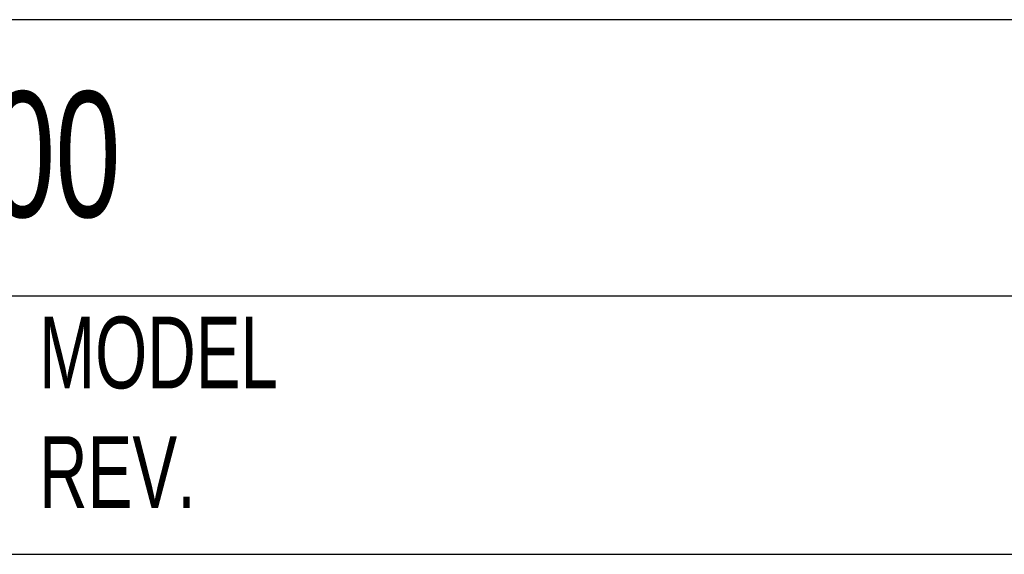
# Model space of a CAD drawing. Header units: millimetres. Extents: x 6 to 273, y 6 to 210.
# Tile 3 of 8: x 190 to 219, y 6 to 22. Entities that reach past the tile are written whole.
import ezdxf

# ---------------------------------------------------------------- set-up
doc = ezdxf.new("R2010")
doc.units = ezdxf.units.MM
doc.linetypes.add('SLD-Solid', pattern=[0])
doc.layers.add('TEXT', color=140, linetype='SLD-Solid', lineweight=25)
doc.styles.add('SLDTEXTSTYLE0', font='TXT', dxfattribs={"width": 0.7})

msp = doc.modelspace()

# ---------------------------------------------------------------- linework, layer by layer
at = {"layer": 'TEXT'}
for p, q in [((273.05, 22.126), (6.35, 22.126)), ((273.05, 13.97), (6.35, 13.97)), ((6.35, 6.35), (273.05, 6.35))]:
    msp.add_line(p, q, dxfattribs=at)

# ---------------------------------------------------------------- texts
at = {"layer": 'TEXT', "attachment_point": 1, "style": 'SLDTEXTSTYLE0'}
for s, insert, char_height in [('7700-51001-S4X0500', (159.208, 20.006), 3.70417), ('MODEL ^JREV.', (190.734, 13.364), 2.11667)]:
    msp.add_mtext(s, dxfattribs=dict(at, insert=insert, char_height=char_height))

doc.saveas('drawing.dxf')
